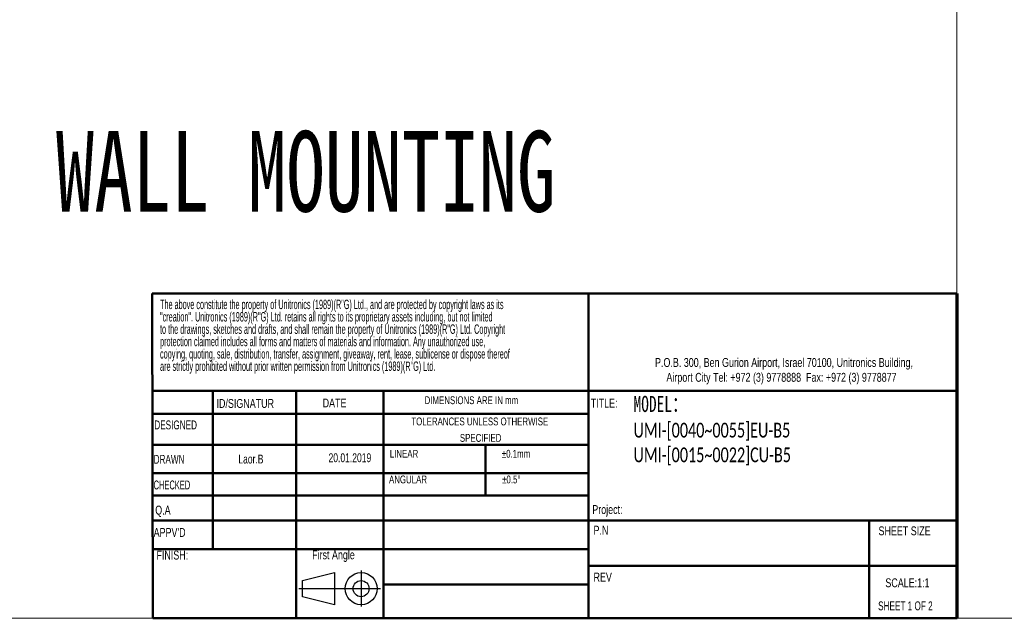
# Model space of a CAD drawing. Header units: millimetres. Extents: x -473 to 23648, y -382 to 1866.
# Tile 86 of 256: x 2905 to 3515, y -382 to -12. Entities that reach past the tile are written whole.
import ezdxf

# ---------------------------------------------------------------- set-up
doc = ezdxf.new("R2010")
doc.units = ezdxf.units.MM
doc.header["$LTSCALE"] = 80
doc.layers.get('0').update_dxf_attribs({"linetype": 'CONTINUOUS'})
doc.layers.add('SLD-0', color=7, linetype='CONTINUOUS')
doc.styles.add('SLDTEXTSTYLE0', font='TXT', dxfattribs={"width": 0.75})
doc.styles.add('SLDTEXTSTYLE1', font='TXT', dxfattribs={"width": 0.686449})
doc.styles.add('SLDTEXTSTYLE2', font='TXT', dxfattribs={"width": 0.6875})
doc.styles.add('SLDTEXTSTYLE3', font='TXT', dxfattribs={"width": 0.482098})
doc.styles.add('SLDTEXTSTYLE4', font='TXT', dxfattribs={"width": 0.551421})
doc.styles.get("Standard").update_dxf_attribs({"font": 'technic_.ttf', "width": 0.7})

# ---------------------------------------------------------------- blocks, each defined once
blk = doc.blocks.new('Block1')
at = {"layer": 'SLD-0'}
for p, q in [((294.62, 17.06), (300.62, 18.56)), ((300.62, 18.56), (300.62, 12.56)), ((305.62, 18.94), (305.62, 12.19)), ((294.62, 14.06), (294.62, 17.06)), ((293.98, 15.56), (309.24, 15.56)), ((300.62, 12.56), (294.62, 14.06))]:
    blk.add_line(p, q, dxfattribs=at)
for radius in [3, 1.5]:
    blk.add_circle((305.62, 15.56), radius, dxfattribs=at)
blk = doc.blocks.new('SW_NOTE_0')
at = {"layer": 'SLD-0', "color": 0, "char_height": 1.5875, "attachment_point": 1, "style": 'SLDTEXTSTYLE3'}
for s, insert in [('The above constitute the property of Unitronics (1989)(R"G) Ltd., and are protected by copyright laws as its', (0, 2.05)), ('"creation". Unitronics (1989)(R"G) Ltd. retains all rights to its proprietary assets including, but not limited', (0, -0.04)), ('to the drawings, sketches and drafts, and shall remain the property of Unitronics (1989)(R"G) Ltd. Copyright', (0, -2.12)), ('protection claimed includes all forms and matters of materials and information. Any unauthorized use,', (0, -4.2)), ('copying, quoting, sale, distribution, transfer, assignment, giveaway, rent, lease, sublicense or dispose thereof', (0, -6.29)), ('are strictly prohibited without prior written permission from Unitronics (1989)(R"G) Ltd.', (0, -8.37))]:
    blk.add_mtext(s, dxfattribs=dict(at, insert=insert))
blk = doc.blocks.new('SW_NOTE_1')
at = {"layer": 'SLD-0', "color": 0, "attachment_point": 2, "style": 'SLDTEXTSTYLE0'}
for s, insert, char_height in [('TOLERANCES UNLESS OTHERWISE', (13.54, 1.71), 1.3229), ('SPECIFIED', (13.69, -1.06), 1.323)]:
    blk.add_mtext(s, dxfattribs=dict(at, insert=insert, char_height=char_height))
blk = doc.blocks.new('SW_NOTE_2')
at = {"color": 0, "linetype": 'Continuous', "lineweight": 0, "char_height": 1.5, "attachment_point": 2, "style": 'SLDTEXTSTYLE0'}
for s, insert in [('P.O.B. 300, Ben Gurion Airport, Israel 70100, Unitronics Building,', (29.41, 1.93)), ('Airport City Tel: +972 (3) 9778888  Fax: +972 (3) 9778877', (28.99, -0.57))]:
    blk.add_mtext(s, dxfattribs=dict(at, insert=insert))

msp = doc.modelspace()

# ---------------------------------------------------------------- linework, layer by layer
at = {"lineweight": 0}
for p, q in [((3485.912, -382.445), (3485.912, 647.262)), ((2110.224, -382.445), (4537.836, -382.445))]:
    msp.add_line(p, q, dxfattribs=at)
at = {"color": 7, "linetype": 'Continuous', "lineweight": 50}
for p, q in [((2987.536, -181.234), (3485.912, -181.234)), ((2987.536, -181.234), (2987.864, -382.445)), ((3257.876, -181.234), (3257.876, -382.445)), ((3485.912, -241.643), (2987.635, -241.643)), ((3025.182, -241.643), (3025.182, -339.685)), ((3076.786, -242.422), (3076.786, -382.445)), ((3130.782, -382.445), (3130.782, -241.643)), ((3257.876, -255.913), (2987.658, -255.913)), ((3257.876, -275.109), (2987.689, -275.109)), ((3194.004, -275.109), (3194.004, -306.431)), ((3257.876, -292.479), (2987.717, -292.479)), ((3257.876, -306.431), (2987.74, -306.431)), ((2989.729, -321.948), (2987.765, -321.948)), ((2989.729, -321.948), (3485.912, -321.948)), ((3431.751, -382.445), (3431.751, -321.948)), ((3130.782, -339.685), (2987.794, -339.685)), ((3485.912, -349.988), (3257.876, -349.988)), ((2987.864, -382.445), (3486.239, -382.445))]:
    msp.add_line(p, q, dxfattribs=at)
at = {"color": 7, "linetype": 'Continuous', "lineweight": 70}
msp.add_line((3485.912, -181.234), (3485.912, -382.445), dxfattribs=at)
at = {"color": 7, "linetype": 'Continuous', "lineweight": 35}
msp.add_line((3486.077, -241.643), (3485.912, -241.643), dxfattribs=at)
at = {"linetype": 'Continuous', "lineweight": 50}
for p, q in [((3257.876, -339.685), (3130.782, -339.685)), ((3257.876, -361.507), (3130.782, -361.507))]:
    msp.add_line(p, q, dxfattribs=at)

# ---------------------------------------------------------------- block references
at = {"color": 7, "linetype": 'Continuous', "lineweight": 0, "xscale": 3.67488, "yscale": 3.67488, "zscale": 3.67488}
msp.add_blockref('SW_NOTE_2', (3270.863, -228.344), dxfattribs=at)
at = {"color": 7, "linetype": 'Continuous', "xscale": 3.307392, "yscale": 3.307392, "zscale": 3.307392}
msp.add_blockref('Block1', (2106.152, -415.548), dxfattribs=at)
at = {"layer": 'SLD-0', "xscale": 3.67488, "yscale": 3.67488, "zscale": 3.67488}
for name, p in [('SW_NOTE_0', (2992.396, -192.647)), ('SW_NOTE_1', (3140.711, -264.385))]:
    msp.add_blockref(name, p, dxfattribs=at)

# ---------------------------------------------------------------- texts
at = {"lineweight": 0, "attachment_point": 1}
for s, insert, char_height, width in [('{\\fSimSun|b0|i0|c134|p2;WALL MOUNTING}', (2927.811, -80.622), 50, 1058.23335), ('{\\fSimSun|b0|i0|c0|p2;MODEL\\fSimSun|b0|i0|c134|p2;：\\fSimSun|b0|i0|c177|p2;\\P\\fCalibri|b0|i0|c0|p34;\\H0.91667x;UMI-[0040~0055]EU-B5 UMI-[0015~0022]CU-B5}', (3285.725, -244.675), 10, 138.45004)]:
    msp.add_mtext(s, dxfattribs=dict(at, insert=insert, char_height=char_height, width=width))
at = {"color": 7, "linetype": 'Continuous', "lineweight": 0, "attachment_point": 1}
for s, insert, char_height, style in [('ID/SIGNATUR', (3027.382, -246.63), 5.51232, 'SLDTEXTSTYLE0'), ('DATE', (3093.118, -246.352), 5.5123, 'SLDTEXTSTYLE0'), ('TITLE:', (3259.204, -246.472), 5.5123, 'SLDTEXTSTYLE0'), ('DRAWN', (2988.435, -281.21), 5.5123, 'SLDTEXTSTYLE1'), ('Q.A', (2989.42, -312.683), 5.5123, 'SLDTEXTSTYLE0'), ("APPV'D", (2988.421, -326.512), 5.5123, 'SLDTEXTSTYLE0'), ('P.N', (3260.942, -325.101), 5.5123, 'SLDTEXTSTYLE0'), ('SCALE:1:1', (3441.753, -357.687), 5.5123, 'SLDTEXTSTYLE0'), ('SHEET 1 OF 2', (3437.244, -371.972), 5.51232, 'SLDTEXTSTYLE2')]:
    msp.add_mtext(s, dxfattribs=dict(at, insert=insert, char_height=char_height, style=style))
at = {"layer": 'SLD-0', "attachment_point": 1}
for s, insert, char_height, style in [('DIMENSIONS ARE IN mm', (3156.296, -244.956), 4.86156, 'SLDTEXTSTYLE0'), ('DESIGNED', (2988.855, -259.927), 5.5123, 'SLDTEXTSTYLE1'), ('{\\fArial|b0|i0|c177|p34;20.01.2019}', (3096.781, -280.248), 5.51232, 'SLDTEXTSTYLE1'), ('LINEAR', (3134.735, -278.117), 4.8616, 'SLDTEXTSTYLE0'), ('±0.1mm', (3204.144, -278.117), 4.8616, 'SLDTEXTSTYLE0'), ('{\\fArial|b0|i0|c0|p34;Laor.B}', (3040.902, -281.057), 5.51232, 'SLDTEXTSTYLE1'), ('CHECKED', (2988.424, -297.116), 5.5123, 'SLDTEXTSTYLE4'), ('ANGULAR', (3134.24, -294.022), 4.8616, 'SLDTEXTSTYLE0'), ('±0.5°', (3204.318, -294.022), 4.8616, 'SLDTEXTSTYLE0'), ('Project:', (3260.167, -312.323), 5.5123, 'SLDTEXTSTYLE0'), ('SHEET SIZE', (3437.505, -325.532), 5.5123, 'SLDTEXTSTYLE0'), ('FINISH:', (2990.172, -340.541), 5.5123, 'SLDTEXTSTYLE0'), ('First Angle', (3086.62, -340.384), 5.51232, 'SLDTEXTSTYLE0'), ('REV', (3260.942, -354.172), 5.5123, 'SLDTEXTSTYLE0')]:
    msp.add_mtext(s, dxfattribs=dict(at, insert=insert, char_height=char_height, style=style))

doc.saveas('drawing.dxf')
